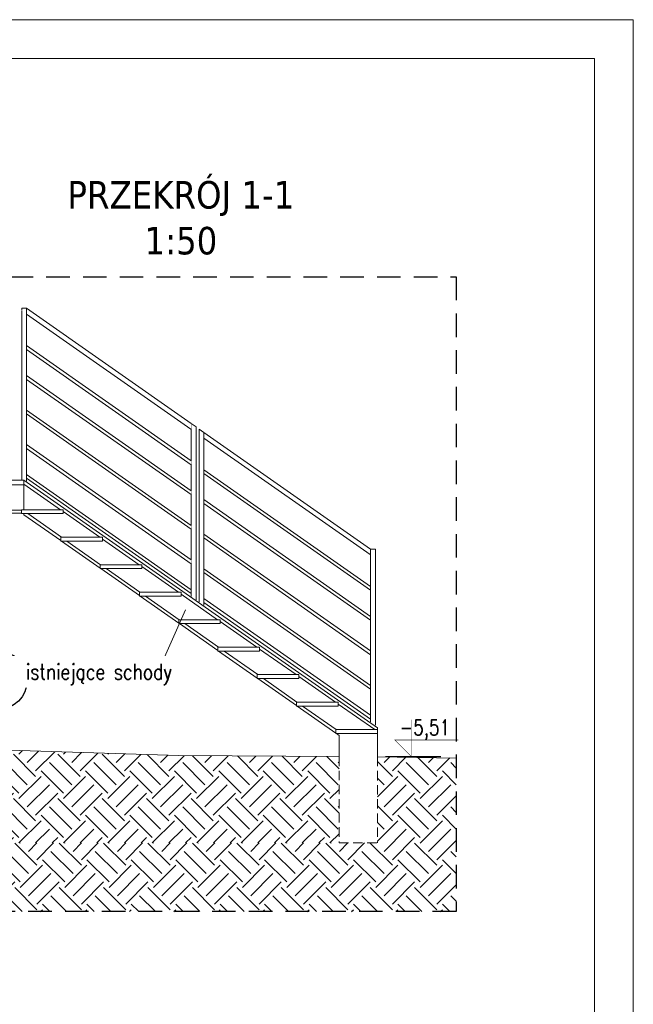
# Model space of a CAD drawing. Header units: centimetres. Extents: x -18863 to 41892, y -11949 to 36189.
# Tile 16 of 19: x -1725 to 2182, y 28695 to 34962. Entities that reach past the tile are written whole.
import ezdxf

# ---------------------------------------------------------------- set-up
doc = ezdxf.new("R2010")
doc.units = ezdxf.units.CM
doc.header["$MEASUREMENT"] = 0
doc.set_wipeout_variables(frame=1)
for name, pattern in [('DASHEDX2', [76.2, 50.8, -25.4]), ('Przerywana długa', [780, 500, -280]), ('Przerywana gęsta', [18, 12, -6]), ('Wipeout_Contour', [100, 0, -100])]:
    doc.linetypes.add(name, pattern=pattern)
for name, color, linetype in [('bj koty', 5, 'Continuous'), ('bj kreskowanie', 8, 'Continuous'), ('bj opis duzy', 3, 'Continuous'), ('bj opisy', 2, 'Continuous'), ('bj przerywana', 4, 'DASHEDX2'), ('bj schody', 6, 'Continuous'), ('bj warstwy', 6, 'Continuous'), ('linia odniesienia', 4, 'Continuous')]:
    doc.layers.add(name, color=color, linetype=linetype)
doc.layers.add('bj linia odniesienia', color=4, linetype='Continuous', lineweight=5)
doc.styles.add('Beta 50', font='simplex.shx', dxfattribs={"width": 0.8, "height": 125})
doc.styles.add('GENERATED_STYLE_2', font='arial.ttf')

msp = doc.modelspace()

# ---------------------------------------------------------------- hatches: boundary and pattern name
at = {"layer": 'bj kreskowanie'}
h = msp.add_hatch(dxfattribs=at)
h.set_pattern_fill('EARTH', color=256, scale=800, angle=45)
h.set_pattern_definition([(45, (-766.72, -649.14), (0, 282.8427), [200, -200]), (45, (-819.75, -596.1), (0, 282.8427), [200, -200]), (45, (-872.79, -543.07), (0, 282.8427), [200, -200]), (135, (-872.79, -507.72), (-282.8427, 2e-14), [200, -200]), (135, (-819.75, -454.68), (-282.8427, 2e-14), [200, -200]), (135, (-766.72, -401.65), (-282.8427, 2e-14), [200, -200])])
h.paths.add_polyline_path([(-2634.649, 29721.612), (552.555, 29721.612), (552.553, 30270.05), (1053.879, 30262.361), (1053.879, 29285.49), (-3441.667, 29285.49), (-3421.237, 29352.394), (-2819.258, 29352.394)])
h.paths.add_polyline_path([(-3895.624, 29285.49), (-3895.624, 29721.612), (-3703.868, 29721.612), (-3669.258, 29652.394), (-3519.258, 29352.394), (-3421.237, 29352.394), (-3441.667, 29285.49)])
h.paths.add_polyline_path([(-3329.626, 29652.394), (-3321.412, 29679.295), (-3321.412, 29652.394)])
at = {"layer": 'bj schody', "linetype": 'Continuous', "lineweight": 5}
h = msp.add_hatch(dxfattribs=at)
h.set_pattern_fill('CEGŁA___WIĄZANIE_POSPOLITE', color=256, scale=10, style=0, pattern_type=2)
h.set_pattern_definition([(0, (-1444.09, 31749.7), (0, 67), []), (90, (-1444.1, 31749.7), (-201, 0), [67, -67]), (90, (-1343.6, 31816.7), (-201, 0), [67, -201, 67, -67]), (90, (-1393.84, 31950.7), (-100.5, 0), [67, -335])])
h.paths.add_polyline_path([(-1459.364, 31668.181), (-1214.535, 31668.181), (-1447.446, 31831.219), (-1447.446, 31818.181), (-1673.649, 31818.181)])

# ---------------------------------------------------------------- linework, layer by layer
at = {"layer": 'bj koty', "color": 5, "const_width": 2.925, "elevation": -108.062}
msp.add_lwpolyline([(767.021, 30507.712), (767.021, 30273.712), (663.607, 30377.127), (1067.095, 30377.127)], dxfattribs=at)
at = {"layer": 'bj schody', "linetype": 'Przerywana gęsta', "lineweight": 5, "ltscale": 5}
msp.add_line((308.248, 29721.612), (552.554, 29721.612), dxfattribs=at)
at = {"layer": 'bj warstwy', "linetype": 'Continuous', "lineweight": 15}
msp.add_line((-3017.105, 30351.166), (-712.111, 30277.588), dxfattribs=at)
at = {"layer": 'bj warstwy'}
msp.add_line((956.143, 30270.181), (603.673, 30270.181), dxfattribs=at)

# ---------------------------------------------------------------- texts
at = {"layer": 'bj opis duzy', "linetype": 'Continuous', "lineweight": 13, "insert": (-1420.872, 33935.207), "char_height": 150, "attachment_point": 1, "style": 'GENERATED_STYLE_2'}
msp.add_mtext('\\pxqc;{\\A1;\\fTahoma|b0|i0|c238|p34;\\H1.1667x;PRZEKRÓJ 1-1\\P1:50}', dxfattribs=at)
at = {"layer": 'bj opisy', "color": 2, "insert": (854.317, 30442.127, -108.062), "char_height": 97.5, "width": 335.26071, "attachment_point": 5}
msp.add_mtext('{\\Fsimplex.shx|c238;\\W0.8;-5,51}', dxfattribs=at)

# ---------------------------------------------------------------- wipeouts: each hides what was drawn before it
at = {"linetype": 'Wipeout_Contour', "lineweight": 0, "ltscale": 25264.392135}
msp.add_wipeout([(-1680.379, 32452.916), (-1680.379, 32448.516), (-1676.895, 32450.477)], dxfattribs=at).dxf.layer = 'bj kreskowanie'
at = {"linetype": 'Continuous', "lineweight": 5}
for points in [[(-1680.379, 32672.916), (-1680.379, 32668.516), (-1676.895, 32670.477)], [(-582.09, 32324.392), (-584.294, 32321.243), (-582.09, 32319.701)], [(-602.146, 32071.96), (-602.146, 31797.971), (-582.09, 31797.971), (-582.09, 32080.583)], [(-552.09, 31277.527), (-552.09, 31253.114), (509.528, 30509.981), (509.528, 30534.394)]]:
    msp.add_wipeout(points, dxfattribs=at).dxf.layer = 'bj schody'

# ---------------------------------------------------------------- next in the draw order: wipeouts: each hides what was drawn before it
for points in [[(-1710.4, 33109.517), (-1710.4, 32031.12), (-1710.379, 32031.12), (-1710.379, 32046.123), (-1710.397, 32046.135)], [(-602.146, 32071.96), (-582.09, 32080.583), (-582.09, 32118.018), (-602.146, 32101.526)], [(-552.09, 31467.527), (-552.09, 31443.114), (509.528, 30699.981), (509.528, 30724.394)]]:
    msp.add_wipeout(points, dxfattribs=at).dxf.layer = 'bj schody'

# ---------------------------------------------------------------- next in the draw order: wipeouts: each hides what was drawn before it
for points in [[(-1680.379, 33088.503), (-1680.397, 33088.515), (-1680.397, 32887.341), (-1680.379, 32887.329)], [(-552.09, 32298.701), (507.324, 31557.111), (509.528, 31560.259), (509.528, 31592.188), (-552.09, 32335.32)], [(-1695.397, 32035.635), (-1710.379, 32046.123), (-1710.379, 32031.12), (-1697.446, 32031.12), (-1697.446, 32030.388), (-1695.397, 32031.541)]]:
    msp.add_wipeout(points, dxfattribs=at).dxf.layer = 'bj schody'

# ---------------------------------------------------------------- next in the draw order: wipeouts: each hides what was drawn before it
for points in [[(-1680.397, 32862.928), (-1680.397, 32697.341), (-1680.379, 32697.329), (-1680.379, 32862.916)], [(-582.09, 31256.32), (-552.09, 31235.32), (-552.09, 32335.32), (-582.09, 32356.32)], [(-1680.397, 32039.98), (-1680.379, 32039.989), (-1680.379, 32042.916), (-1680.397, 32042.928)], [(509.528, 30492.188), (539.528, 30471.188), (539.528, 31592.188), (509.528, 31592.188)]]:
    msp.add_wipeout(points, dxfattribs=at).dxf.layer = 'bj schody'

# ---------------------------------------------------------------- next in the draw order: linework, layer by layer
at = {"layer": 'bj schody', "linetype": 'Continuous', "lineweight": 5}
for p, q in [((-1680.379, 32887.329), (-1680.379, 33088.503)), ((-552.09, 32298.701), (-552.09, 32335.32)), ((-1697.446, 32030.388), (-1695.397, 32031.541))]:
    msp.add_line(p, q, dxfattribs=at)

# ---------------------------------------------------------------- next in the draw order: wipeouts: each hides what was drawn before it
at = {"linetype": 'Continuous', "lineweight": 5}
for points in [[(-1680.397, 32672.928), (-1680.397, 32477.341), (-1680.379, 32477.329), (-1680.379, 32672.916)], [(-1680.397, 32067.341), (-1680.379, 32067.329), (-1680.379, 32232.916), (-1680.397, 32232.928)], [(-552.09, 31687.527), (-552.09, 31663.114), (509.528, 30919.981), (509.528, 30944.394)]]:
    msp.add_wipeout(points, dxfattribs=at).dxf.layer = 'bj schody'

# ---------------------------------------------------------------- next in the draw order: linework, layer by layer
at = {"layer": 'bj schody', "linetype": 'Continuous', "lineweight": 5}
for p, q in [((-1680.379, 32697.329), (-1680.379, 32862.916)), ((-1676.895, 32670.477), (-1680.379, 32668.516)), ((-1680.397, 32039.98), (-1680.379, 32039.989)), ((-1680.379, 32039.989), (-1680.379, 32042.916))]:
    msp.add_line(p, q, dxfattribs=at)

# ---------------------------------------------------------------- next in the draw order: wipeouts: each hides what was drawn before it
at = {"linetype": 'Wipeout_Contour', "lineweight": 0, "ltscale": 33686.272232}
msp.add_wipeout([(-1680.379, 32452.916), (-1680.397, 32452.928), (-1680.397, 32257.341), (-1680.379, 32257.329)], dxfattribs=at).dxf.layer = 'bj kreskowanie'
at = {"linetype": 'Continuous', "lineweight": 5}
msp.add_wipeout([(-552.09, 31907.527), (-552.09, 31883.114), (509.528, 31139.981), (509.528, 31164.394)], dxfattribs=at).dxf.layer = 'bj schody'

# ---------------------------------------------------------------- next in the draw order: linework, layer by layer
at = {"layer": 'bj kreskowanie', "linetype": 'Continuous', "lineweight": 5}
for p, q in [((-1680.379, 32257.329), (-1680.379, 32452.916)), ((-1676.895, 32450.477), (-1680.379, 32448.516))]:
    msp.add_line(p, q, dxfattribs=at)
at = {"layer": 'bj schody', "linetype": 'Continuous', "lineweight": 5}
for p, q in [((-1680.379, 32477.329), (-1680.379, 32672.916)), ((-1680.379, 32067.329), (-1680.379, 32232.916))]:
    msp.add_line(p, q, dxfattribs=at)

# ---------------------------------------------------------------- next in the draw order: wipeouts: each hides what was drawn before it
at = {"linetype": 'Continuous', "lineweight": 5}
for points in [[(-552.09, 32097.527), (-552.09, 32073.114), (509.528, 31329.981), (509.528, 31354.394)], [(-1697.308, 31886.352), (-1695.397, 31886.352), (-1695.397, 32031.541), (-1697.308, 32030.466)]]:
    msp.add_wipeout(points, dxfattribs=at).dxf.layer = 'bj schody'

# ---------------------------------------------------------------- next in the draw order: wipeouts: each hides what was drawn before it
msp.add_wipeout([(-1680.379, 32039.989), (-1680.397, 32039.98), (-1680.397, 32025.135), (-1482.135, 31886.352), (-1456.716, 31886.352), (-1680.379, 32042.916)], dxfattribs=at).dxf.layer = 'bj schody'

# ---------------------------------------------------------------- next in the draw order: wipeouts: each hides what was drawn before it
msp.add_wipeout([(-1680.397, 32042.928), (-632.146, 31309.153), (-632.146, 31333.566), (-1680.397, 32067.341)], dxfattribs=at).dxf.layer = 'bj schody'

# ---------------------------------------------------------------- next in the draw order: linework, layer by layer
at = {"layer": 'bj schody', "linetype": 'Continuous', "lineweight": 5, "flags": 128}
msp.add_lwpolyline([(-3158.691, 32010.835), (-3158.691, 32001.12), (-1697.446, 32001.12), (-1697.446, 32031.12), (-3158.691, 32031.12)], close=True, dxfattribs=at)

# ---------------------------------------------------------------- next in the draw order: wipeouts: each hides what was drawn before it
at = {"linetype": 'Continuous', "lineweight": 5}
msp.add_wipeout([(-1697.446, 31818.181), (-1697.446, 31810.67), (-1462.446, 31646.17), (-1462.446, 31668.181), (-1459.364, 31668.181), (-1673.649, 31818.181)], dxfattribs=at).dxf.layer = 'bj schody'

# ---------------------------------------------------------------- next in the draw order: wipeouts: each hides what was drawn before it
for points in [[(-1697.446, 32006.219), (-1697.446, 31843.181), (-1464.535, 31843.181)], [(-1423.649, 31643.182), (-1458.176, 31643.182), (-1212.446, 31471.17), (-1212.446, 31493.181), (-1209.364, 31493.181)]]:
    msp.add_wipeout(points, dxfattribs=at).dxf.layer = 'bj schody'

# ---------------------------------------------------------------- next in the draw order: wipeouts: each hides what was drawn before it
for points in [[(-1673.649, 31818.181), (-1459.364, 31668.181), (-1214.535, 31668.181), (-1447.446, 31831.219), (-1447.446, 31818.181)], [(-1208.176, 31468.181), (-962.446, 31296.17), (-962.446, 31318.181), (-959.364, 31318.181), (-1173.649, 31468.181)]]:
    msp.add_wipeout(points, dxfattribs=at).dxf.layer = 'bj schody'

# ---------------------------------------------------------------- next in the draw order: wipeouts: each hides what was drawn before it
for points in [[(-1197.446, 31643.181), (-1423.649, 31643.181), (-1209.364, 31493.181), (-964.535, 31493.181), (-1197.446, 31656.219)], [(-958.176, 31293.181), (-712.446, 31121.17), (-712.446, 31143.181), (-709.364, 31143.181), (-923.649, 31293.181)]]:
    msp.add_wipeout(points, dxfattribs=at).dxf.layer = 'bj schody'

# ---------------------------------------------------------------- next in the draw order: wipeouts: each hides what was drawn before it
for points in [[(-947.446, 31468.181), (-1173.649, 31468.181), (-959.364, 31318.181), (-714.535, 31318.181), (-947.446, 31481.219)], [(-708.176, 31118.182), (-462.446, 30946.17), (-462.446, 30968.181), (-459.364, 30968.181), (-673.649, 31118.182)]]:
    msp.add_wipeout(points, dxfattribs=at).dxf.layer = 'bj schody'

# ---------------------------------------------------------------- next in the draw order: wipeouts: each hides what was drawn before it
for points in [[(-923.649, 31293.181), (-709.364, 31143.181), (-464.535, 31143.181), (-697.446, 31306.219), (-697.446, 31293.181)], [(-458.176, 30943.181), (-212.446, 30771.17), (-212.446, 30793.181), (-209.364, 30793.181), (-423.649, 30943.181)]]:
    msp.add_wipeout(points, dxfattribs=at).dxf.layer = 'bj schody'

# ---------------------------------------------------------------- next in the draw order: wipeouts: each hides what was drawn before it
for points in [[(-673.649, 31118.182), (-459.364, 30968.181), (-214.535, 30968.181), (-447.446, 31131.219), (-447.446, 31118.182)], [(-173.649, 30768.181), (-208.177, 30768.181), (37.554, 30596.17), (37.554, 30618.181), (40.636, 30618.181)]]:
    msp.add_wipeout(points, dxfattribs=at).dxf.layer = 'bj schody'

# ---------------------------------------------------------------- next in the draw order: wipeouts: each hides what was drawn before it
for points in [[(-423.649, 30943.181), (-209.364, 30793.181), (35.465, 30793.181), (-197.446, 30956.219), (-197.446, 30943.181)], [(41.823, 30593.181), (287.554, 30421.17), (287.554, 30443.181), (290.636, 30443.181), (76.351, 30593.181)]]:
    msp.add_wipeout(points, dxfattribs=at).dxf.layer = 'bj schody'

# ---------------------------------------------------------------- next in the draw order: wipeouts: each hides what was drawn before it
msp.add_wipeout([(-173.649, 30768.181), (40.636, 30618.181), (285.465, 30618.181), (52.554, 30781.219), (52.554, 30768.181)], dxfattribs=at).dxf.layer = 'bj schody'

# ---------------------------------------------------------------- next in the draw order: wipeouts: each hides what was drawn before it
msp.add_wipeout([(76.351, 30593.181), (290.636, 30443.181), (535.465, 30443.181), (302.554, 30606.219), (302.554, 30593.181)], dxfattribs=at).dxf.layer = 'bj schody'

# ---------------------------------------------------------------- next in the draw order: wipeouts: each hides what was drawn before it
msp.add_wipeout([(552.554, 30418.181), (309.087, 30418.181), (308.248, 30235.67), (552.554, 30235.67)], dxfattribs=at).dxf.layer = 'bj schody'

# ---------------------------------------------------------------- next in the draw order: hatches: boundary and pattern name
at = {"layer": 'bj kreskowanie'}
h = msp.add_hatch(dxfattribs=at)
h.set_pattern_fill('EARTH', color=256, scale=800, angle=45)
h.set_pattern_definition([(45, (-775.17, -649.14), (0, 282.8427), [200, -200]), (45, (-828.2, -596.1), (0, 282.8427), [200, -200]), (45, (-881.24, -543.07), (0, 282.8427), [200, -200]), (135, (-881.24, -507.72), (-282.8427, 2e-14), [200, -200]), (135, (-828.2, -454.68), (-282.8427, 2e-14), [200, -200]), (135, (-775.17, -401.65), (-282.8427, 2e-14), [200, -200])])
h.paths.add_polyline_path([(-3012.105, 30351.007), (-3017.105, 30351.166), (-712.111, 30277.588)])
h.paths.add_polyline_path([(-712.111, 30277.588), (308.248, 30271.612), (308.248, 30235.67), (308.248, 29721.612), (-2634.649, 29721.612), (-2330.825, 30329.259)])

# ---------------------------------------------------------------- next in the draw order: linework, layer by layer
at = {"layer": 'bj schody', "linetype": 'Continuous', "lineweight": 5}
msp.add_line((308.248, 30406.685), (308.248, 30271.612), dxfattribs=at)
at = {"layer": 'bj schody', "linetype": 'Przerywana gęsta', "lineweight": 5, "ltscale": 5}
for p, q in [((308.248, 30271.612), (308.248, 29721.612)), ((552.554, 30270.181), (552.554, 29721.612))]:
    msp.add_line(p, q, dxfattribs=at)
at = {"layer": 'bj warstwy', "linetype": 'Continuous', "lineweight": 15}
for p, q in [((-712.111, 30277.588), (308.377, 30271.611)), ((552.554, 30270.181), (1053.879, 30262.361))]:
    msp.add_line(p, q, dxfattribs=at)

# ---------------------------------------------------------------- next in the draw order: wipeouts: each hides what was drawn before it
at = {"linetype": 'Continuous', "lineweight": 5}
msp.add_wipeout([(-1697.446, 32030.388), (-1697.446, 32006.219), (-1464.535, 31843.182), (-1447.446, 31843.182), (-1447.446, 31831.219), (-1214.535, 31668.181), (-1197.446, 31668.181), (-1197.446, 31656.219), (-964.535, 31493.181), (-947.446, 31493.181), (-947.446, 31481.219), (-714.535, 31318.182), (-697.446, 31318.182), (-697.446, 31306.219), (-464.535, 31143.181), (-447.446, 31143.181), (-447.446, 31131.219), (-214.535, 30968.181), (-197.446, 30968.181), (-197.446, 30956.219), (35.465, 30793.182), (52.554, 30793.182), (52.554, 30781.219), (285.465, 30618.181), (302.554, 30618.181), (302.554, 30606.219), (535.465, 30443.181), (552.554, 30443.181), (552.554, 30455.388)], dxfattribs=at).dxf.layer = 'bj schody'

# ---------------------------------------------------------------- next in the draw order: linework, layer by layer
at = {"layer": 'bj linia odniesienia'}
for points in [[(-669.442, 31205.084), (-850.971, 30794.689)], [(-1588.595, 30794.689), (-850.971, 30794.689)]]:
    msp.add_lwpolyline(points, dxfattribs=at)
at = {"layer": 'bj schody', "linetype": 'Continuous', "lineweight": 5}
for p, q in [((509.528, 31592.188), (-552.09, 32335.32)), ((507.324, 31557.111), (-552.09, 32298.701)), ((-552.09, 31235.32), (-552.09, 32298.701)), ((509.528, 31354.394), (-552.09, 32097.527)), ((-1697.446, 32031.12), (-1697.446, 32001.12)), ((-1697.446, 32030.388), (-1697.446, 32006.219)), ((509.528, 31329.981), (-552.09, 32073.114)), ((-1697.446, 32006.219), (-1697.446, 31843.181)), ((-1464.535, 31843.181), (-1697.446, 32006.219)), ((509.528, 31164.394), (-552.09, 31907.527)), ((-3141.791, 31840.435), (-1712.446, 31840.435)), ((-1712.446, 31843.181), (-1712.446, 31818.181)), ((-1447.446, 31843.181), (-1712.446, 31843.181)), ((-1447.446, 31843.181), (-1447.446, 31818.181)), ((509.528, 31139.981), (-552.09, 31883.114)), ((-3158.691, 31820.635), (-1712.446, 31820.635)), ((-1447.446, 31818.181), (-1712.446, 31818.181)), ((-1697.446, 31818.181), (-1697.446, 31810.67)), ((-1462.446, 31646.17), (-1697.446, 31810.67)), ((-1459.364, 31668.181), (-1673.649, 31818.181)), ((-1214.535, 31668.181), (-1447.446, 31831.219)), ((-1462.446, 31668.181), (-1462.446, 31643.181)), ((-1197.446, 31668.181), (-1462.446, 31668.181)), ((-1197.446, 31668.181), (-1197.446, 31643.181)), ((-964.535, 31493.181), (-1197.446, 31656.219)), ((509.528, 30944.394), (-552.09, 31687.527)), ((509.528, 30919.981), (-552.09, 31663.114)), ((-1197.446, 31643.181), (-1462.446, 31643.181)), ((-1212.446, 31471.17), (-1458.176, 31643.181)), ((-1209.364, 31493.181), (-1423.649, 31643.181)), ((509.528, 31592.188), (539.528, 31592.188)), ((509.528, 31560.259), (509.528, 31592.188)), ((539.528, 30471.188), (539.528, 31592.188)), ((507.324, 31557.111), (509.528, 31560.259)), ((509.528, 30492.188), (509.528, 31560.259)), ((-1212.446, 31493.181), (-1212.446, 31468.181)), ((-947.446, 31493.181), (-1212.446, 31493.181)), ((-947.446, 31468.181), (-1212.446, 31468.181)), ((-962.446, 31296.17), (-1208.176, 31468.181)), ((-959.364, 31318.181), (-1173.649, 31468.181)), ((-947.446, 31493.181), (-947.446, 31468.181)), ((-714.535, 31318.181), (-947.446, 31481.219)), ((509.528, 30724.394), (-552.09, 31467.527)), ((509.528, 30699.981), (-552.09, 31443.114)), ((-962.446, 31318.181), (-962.446, 31293.181)), ((-697.446, 31318.181), (-962.446, 31318.181)), ((-697.446, 31293.181), (-962.446, 31293.181)), ((-712.446, 31121.17), (-958.176, 31293.181)), ((-709.364, 31143.181), (-923.649, 31293.181)), ((-697.446, 31318.181), (-697.446, 31293.181)), ((509.528, 30534.394), (-552.09, 31277.527)), ((509.528, 30509.981), (-552.09, 31253.114)), ((-712.446, 31143.181), (-712.446, 31118.181)), ((-447.446, 31143.181), (-712.446, 31143.181)), ((-447.446, 31118.181), (-712.446, 31118.181)), ((-462.446, 30946.17), (-708.176, 31118.181)), ((-459.364, 30968.181), (-673.649, 31118.181)), ((-447.446, 31143.181), (-447.446, 31118.181)), ((-214.535, 30968.181), (-447.446, 31131.219)), ((-462.446, 30968.181), (-462.446, 30943.181)), ((-197.446, 30968.181), (-462.446, 30968.181)), ((-197.446, 30968.181), (-197.446, 30943.181)), ((-197.446, 30943.181), (-462.446, 30943.181)), ((-212.446, 30771.17), (-458.176, 30943.181)), ((-209.364, 30793.181), (-423.649, 30943.181)), ((35.465, 30793.181), (-197.446, 30956.219)), ((-212.446, 30793.181), (-212.446, 30768.181)), ((52.554, 30793.181), (-212.446, 30793.181)), ((52.554, 30793.181), (52.554, 30768.181)), ((285.465, 30618.181), (52.554, 30781.219)), ((52.554, 30768.181), (-212.446, 30768.181)), ((37.554, 30596.17), (-208.176, 30768.181)), ((40.636, 30618.181), (-173.649, 30768.181)), ((37.554, 30618.181), (37.554, 30593.181)), ((302.554, 30618.181), (37.554, 30618.181)), ((302.554, 30593.181), (37.554, 30593.181)), ((287.554, 30421.17), (41.824, 30593.181)), ((290.636, 30443.181), (76.351, 30593.181)), ((302.554, 30618.181), (302.554, 30593.181)), ((535.465, 30443.181), (302.554, 30606.219)), ((287.554, 30443.181), (287.554, 30418.181)), ((552.554, 30443.181), (287.554, 30443.181)), ((552.554, 30418.181), (287.554, 30418.181)), ((308.248, 30406.685), (291.824, 30418.181)), ((552.554, 30455.388), (552.554, 30443.181)), ((552.554, 30443.181), (552.554, 30418.181)), ((552.554, 30418.181), (552.554, 30270.181))]:
    msp.add_line(p, q, dxfattribs=at)
at = {"layer": 'linia odniesienia'}
msp.add_circle((-1864.811, 30757.859), 187.5, dxfattribs=at)

# ---------------------------------------------------------------- next in the draw order: wipeouts: each hides what was drawn before it
at = {"linetype": 'Continuous', "lineweight": 5}
msp.add_wipeout([(-632.146, 31291.36), (-602.146, 31270.36), (-602.146, 32370.36), (-632.146, 32391.36)], dxfattribs=at).dxf.layer = 'bj schody'

# ---------------------------------------------------------------- next in the draw order: linework, layer by layer
at = {"layer": 'bj schody', "linetype": 'Continuous', "lineweight": 5}
for p, q in [((-634.35, 32356.283), (-632.146, 32359.431)), ((-632.146, 32391.36), (-602.146, 32370.36)), ((-632.146, 32359.431), (-632.146, 32391.36)), ((-632.146, 31291.36), (-632.146, 32359.431)), ((-602.146, 31270.36), (-602.146, 32370.36)), ((-582.09, 32356.32), (-552.09, 32335.32)), ((-582.09, 32324.392), (-582.09, 32356.32)), ((-582.09, 32319.701), (-582.09, 32324.392)), ((-582.09, 31256.32), (-582.09, 32319.701)), ((552.554, 30455.388), (-1697.446, 32030.388)), ((-632.146, 31333.566), (-1680.397, 32067.341)), ((-632.146, 31309.153), (-1680.397, 32042.928)), ((-464.535, 31143.181), (-697.446, 31306.219))]:
    msp.add_line(p, q, dxfattribs=at)

# ---------------------------------------------------------------- next in the draw order: wipeouts: each hides what was drawn before it
at = {"linetype": 'Continuous', "lineweight": 5}
for points in [[(-1680.397, 33125.135), (-1680.397, 33088.515), (-634.35, 32356.283), (-632.146, 32359.431), (-632.146, 32391.36)], [(-1680.397, 32257.341), (-1680.397, 32232.928), (-632.146, 31499.153), (-632.146, 31523.566)]]:
    msp.add_wipeout(points, dxfattribs=at).dxf.layer = 'bj schody'

# ---------------------------------------------------------------- next in the draw order: linework, layer by layer
at = {"layer": 'bj schody', "linetype": 'Continuous', "lineweight": 5}
for p, q in [((-632.146, 32391.36), (-1680.397, 33125.135)), ((-634.35, 32356.283), (-1680.397, 33088.515))]:
    msp.add_line(p, q, dxfattribs=at)

# ---------------------------------------------------------------- next in the draw order: wipeouts: each hides what was drawn before it
at = {"linetype": 'Continuous', "lineweight": 5}
msp.add_wipeout([(-1710.397, 33125.135), (-1710.397, 32046.135), (-1680.397, 32025.135), (-1680.397, 33125.135)], dxfattribs=at).dxf.layer = 'bj schody'

# ---------------------------------------------------------------- next in the draw order: linework, layer by layer
at = {"layer": 'bj schody', "linetype": 'Continuous', "lineweight": 5}
for p, q in [((-1710.397, 33125.135), (-1680.397, 33125.135)), ((-1710.397, 33114.206), (-1710.397, 33125.135)), ((-1680.397, 33088.515), (-1680.397, 33125.135))]:
    msp.add_line(p, q, dxfattribs=at)

# ---------------------------------------------------------------- next in the draw order: wipeouts: each hides what was drawn before it
at = {"linetype": 'Continuous', "lineweight": 5}
msp.add_wipeout([(-1680.397, 32477.341), (-1680.397, 32452.928), (-632.146, 31719.153), (-632.146, 31743.566)], dxfattribs=at).dxf.layer = 'bj schody'

# ---------------------------------------------------------------- next in the draw order: wipeouts: each hides what was drawn before it
msp.add_wipeout([(-1680.397, 32672.928), (-632.146, 31939.153), (-632.146, 31963.566), (-1680.397, 32697.341)], dxfattribs=at).dxf.layer = 'bj schody'

# ---------------------------------------------------------------- next in the draw order: wipeouts: each hides what was drawn before it
msp.add_wipeout([(-1680.397, 32862.928), (-632.146, 32129.153), (-632.146, 32153.566), (-1680.397, 32887.341)], dxfattribs=at).dxf.layer = 'bj schody'

# ---------------------------------------------------------------- next in the draw order: linework, layer by layer
at = {"layer": 'bj linia odniesienia'}
for points in [[(-18818.433, 34962.299), (2181.567, 34962.299), (2181.567, 20112.299), (-18818.433, 20112.299)], [(-17830.65, 34715.353), (1934.621, 34715.353), (1934.621, 20359.245), (-17830.65, 20359.245)]]:
    msp.add_lwpolyline(points, close=True, dxfattribs=at)
at = {"layer": 'bj przerywana', "linetype": 'Przerywana długa', "ltscale": 0.3}
msp.add_lwpolyline([(-3895.624, 33326.376), (1053.879, 33326.376), (1053.879, 29285.49), (-3895.624, 29285.49)], close=True, dxfattribs=at)
at = {"layer": 'bj schody', "linetype": 'Continuous', "lineweight": 5}
for p, q in [((-1710.397, 32031.12), (-1710.397, 33109.515)), ((-1680.397, 32025.135), (-1680.397, 33088.515)), ((-632.146, 32153.566), (-1680.397, 32887.341)), ((-632.146, 32129.153), (-1680.397, 32862.928)), ((-632.146, 31963.566), (-1680.397, 32697.341)), ((-632.146, 31939.153), (-1680.397, 32672.928)), ((-632.146, 31743.566), (-1680.397, 32477.341)), ((-632.146, 31719.153), (-1680.397, 32452.928)), ((-632.146, 31523.566), (-1680.397, 32257.341)), ((-632.146, 31499.153), (-1680.397, 32232.928))]:
    msp.add_line(p, q, dxfattribs=at)

# ---------------------------------------------------------------- next in the draw order: texts
at = {"layer": 'bj opisy', "linetype": 'Continuous', "insert": (-1219.783, 30794.689), "char_height": 100, "width": 1004.89551, "attachment_point": 5, "style": 'Beta 50', "bg_fill": 2}
msp.add_mtext('istniejące schody', dxfattribs=at)

doc.saveas('drawing.dxf')
